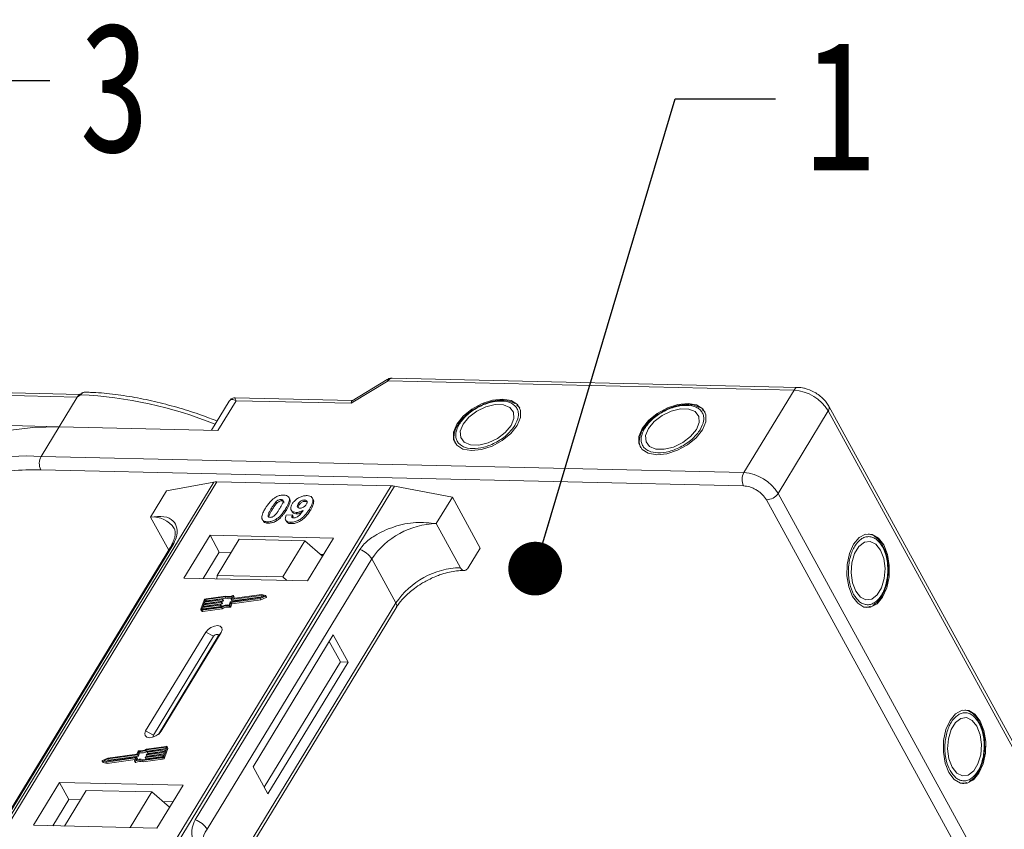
# Model space of a CAD drawing. Header units: millimetres. Extents: x 1678 to 3141, y 466 to 1499.
# Tile 80 of 81: x 2952 to 3044, y 1268 to 1343. Entities that reach past the tile are written whole.
import ezdxf

# ---------------------------------------------------------------- set-up
doc = ezdxf.new("R2010")
doc.units = ezdxf.units.MM
doc.styles.get("Standard").update_dxf_attribs({"font": '仿宋_GB2312.ttf', "width": 0.8})
doc.dimstyles.new('ISO-25.1', dxfattribs={"dimtxt": 6, "dimasz": 5, "dimexe": 3.5, "dimexo": 0.625, "dimgap": 1.5, "dimtad": 1, "dimtoh": 1, "dimtxsty": 'Standard', "dimcen": 2.5, "dimadec": 0, "dimazin": 0, "dimtfac": 1, "dimtmove": 0, "dimatfit": 3, "dimfxl": 0, "dimarcsym": 0})

msp = doc.modelspace()

# ---------------------------------------------------------------- linework, layer by layer
at = {"color": 7, "linetype": 'Continuous', "lineweight": 15}
for p, q in [((2982.889, 1307.585), (2986.351, 1309.684)), ((2986.24, 1309.806), (2982.977, 1307.828)), ((2986.351, 1309.684), (3024.091, 1308.818)), ((3024.456, 1309.067), (2986.716, 1309.933)), ((2957.674, 1308.421), (2923.137, 1309.214)), ((2923.235, 1308.954), (2957.418, 1308.169)), ((3024.091, 1308.818), (3019.422, 1301.145)), ((2957.418, 1308.169), (2955.737, 1305.407)), ((2957.717, 1308.38), (2957.418, 1308.169)), ((2982.997, 1307.84), (2972.091, 1308.091)), ((2971.562, 1307.793), (2969.913, 1305.082)), ((2970.508, 1305.068), (2972.188, 1307.831)), ((2972.188, 1307.831), (2982.889, 1307.585)), ((2998.498, 1307.244), (2998.302, 1307.419)), ((2998.528, 1307.224), (2998.596, 1307.133)), ((3015.738, 1306.848), (3015.542, 1307.023)), ((3048.372, 1268.863), (3027.334, 1307.316)), ((3015.768, 1306.829), (3015.836, 1306.738)), ((3022.612, 1299.205), (3027.28, 1306.877)), ((3027.28, 1306.877), (3048.318, 1268.424)), ((2955.737, 1305.407), (2941.793, 1305.727)), ((2954.056, 1302.645), (2955.737, 1305.407)), ((2955.737, 1305.407), (2970.508, 1305.068)), ((2993.002, 1305.829), (2992.895, 1305.678)), ((3010.242, 1305.434), (3010.134, 1305.282)), ((3019.422, 1301.145), (2954.056, 1302.645)), ((3019.394, 1299.901), (2954.028, 1301.401)), ((2970.111, 1300.257), (2948.321, 1264.448)), ((2948.59, 1264.442), (2970.396, 1300.279)), ((2986.613, 1299.906), (2964.807, 1264.07)), ((2965.14, 1264.062), (2986.929, 1299.872)), ((2965.733, 1299.452), (2970.111, 1300.257)), ((2970.396, 1300.279), (2986.613, 1299.906)), ((2986.929, 1299.872), (2992.311, 1298.842)), ((2965.733, 1299.452), (2964.239, 1296.997)), ((2977.17, 1298.709), (2977.101, 1298.835)), ((2979.358, 1298.644), (2979.289, 1298.77)), ((2990.817, 1296.387), (2992.311, 1298.842)), ((2992.311, 1298.842), (2994.897, 1294.114)), ((3043.649, 1260.752), (3022.612, 1299.205)), ((2975.479, 1297.814), (2975.548, 1297.688)), ((2975.901, 1298.405), (2975.969, 1298.279)), ((2976.372, 1298.638), (2976.441, 1298.512)), ((2976.871, 1297.652), (2976.802, 1297.779)), ((2977.972, 1298.229), (2978.041, 1298.103)), ((2978.627, 1298.462), (2978.558, 1298.588)), ((2978.627, 1298.462), (2978.754, 1298.436)), ((3042.558, 1260.154), (3021.52, 1298.607)), ((2964.239, 1296.997), (2965.922, 1293.922)), ((2976.843, 1297.171), (2977.427, 1297.21)), ((2977.318, 1297.649), (2977.387, 1297.523)), ((2977.427, 1297.21), (2977.496, 1297.084)), ((2977.783, 1297.425), (2977.852, 1297.299)), ((2979.094, 1297.623), (2979.025, 1297.749)), ((2974.683, 1296.698), (2974.752, 1296.572)), ((2975.108, 1296.561), (2975.177, 1296.435)), ((2975.915, 1296.795), (2975.984, 1296.669)), ((2976.807, 1296.705), (2976.876, 1296.579)), ((2977.241, 1296.512), (2977.31, 1296.386)), ((2993.059, 1292.289), (2990.817, 1296.387)), ((2969.77, 1295.314), (2967.343, 1291.324)), ((2981.263, 1295.05), (2969.77, 1295.314)), ((2969.77, 1295.314), (2970.633, 1293.738)), ((2978.836, 1291.061), (2981.263, 1295.05)), ((2966.086, 1294.192), (2950.773, 1269.026)), ((2950.987, 1269.212), (2966.3, 1294.378)), ((2970.439, 1291.564), (2972.493, 1294.94)), ((2978.598, 1294.8), (2972.493, 1294.94)), ((2978.598, 1294.8), (2976.544, 1291.424)), ((2980.243, 1293.373), (2978.598, 1294.8)), ((2993.777, 1292.273), (2994.897, 1294.114)), ((3032.463, 1294.082), (3032.385, 1294.251)), ((2983.704, 1293.979), (2968.391, 1268.813)), ((2970.633, 1293.738), (2969.139, 1291.283)), ((2971.746, 1293.712), (2970.633, 1293.738)), ((2980.33, 1293.515), (2980.072, 1293.521)), ((2969.499, 1267.936), (2984.812, 1293.102)), ((2987.054, 1289.004), (2984.812, 1293.102)), ((2970.415, 1291.254), (2970.439, 1291.564)), ((2970.439, 1291.564), (2976.544, 1291.424)), ((2976.544, 1291.424), (2976.913, 1291.105)), ((2967.343, 1291.324), (2978.836, 1291.061)), ((2971.163, 1289.575), (2969.375, 1289.321)), ((2971.217, 1289.65), (2969.401, 1289.392)), ((2971.232, 1289.449), (2971.163, 1289.575)), ((2971.736, 1289.337), (2971.835, 1289.611)), ((2974.512, 1289.714), (2971.753, 1289.322)), ((2971.822, 1289.196), (2974.581, 1289.588)), ((2971.853, 1289.421), (2971.945, 1289.677)), ((2974.556, 1289.788), (2971.87, 1289.406)), ((2972.014, 1289.57), (2971.945, 1289.696)), ((2971.945, 1289.677), (2972.014, 1289.551)), ((2971.967, 1289.42), (2972.014, 1289.551)), ((2974.429, 1289.433), (2974.921, 1289.64)), ((2974.436, 1289.501), (2974.797, 1289.654)), ((2974.797, 1289.654), (2974.512, 1289.714)), ((2974.581, 1289.588), (2974.512, 1289.714)), ((2974.944, 1289.706), (2974.556, 1289.788)), ((2974.581, 1289.588), (2974.621, 1289.58)), ((2974.921, 1289.64), (2974.99, 1289.514)), ((2975.029, 1289.569), (2974.96, 1289.695)), ((2969.225, 1289.266), (2968.919, 1288.415)), ((2969.044, 1288.399), (2970.832, 1288.653)), ((2970.722, 1288.806), (2969.062, 1288.57)), ((2969.087, 1288.641), (2970.748, 1288.877)), ((2969.151, 1288.818), (2969.087, 1288.641)), ((2969.131, 1288.444), (2970.791, 1288.68)), ((2970.811, 1289.054), (2969.151, 1288.818)), ((2969.22, 1288.692), (2969.151, 1288.818)), ((2969.176, 1288.889), (2970.837, 1289.125)), ((2969.24, 1289.067), (2969.176, 1288.889)), ((2969.208, 1288.658), (2969.22, 1288.692)), ((2969.22, 1288.692), (2970.88, 1288.928)), ((2970.9, 1289.302), (2969.24, 1289.067)), ((2969.309, 1288.941), (2969.24, 1289.067)), ((2969.266, 1289.138), (2970.926, 1289.373)), ((2969.317, 1289.279), (2969.266, 1289.138)), ((2969.297, 1288.906), (2969.309, 1288.941)), ((2969.309, 1288.941), (2970.969, 1289.176)), ((2969.385, 1289.154), (2969.317, 1289.279)), ((2969.375, 1289.321), (2969.444, 1289.195)), ((2969.444, 1289.195), (2971.232, 1289.449)), ((2970.791, 1288.68), (2970.722, 1288.806)), ((2970.764, 1288.862), (2970.751, 1288.827)), ((2970.82, 1288.701), (2970.751, 1288.827)), ((2970.833, 1288.745), (2970.764, 1288.871)), ((2970.764, 1288.862), (2970.833, 1288.736)), ((2970.88, 1288.928), (2970.811, 1289.054)), ((2970.82, 1288.701), (2970.833, 1288.736)), ((2970.853, 1289.111), (2970.84, 1289.075)), ((2970.909, 1288.949), (2970.84, 1289.075)), ((2970.922, 1288.994), (2970.853, 1289.12)), ((2970.922, 1288.984), (2970.853, 1289.111)), ((2970.969, 1289.176), (2970.9, 1289.302)), ((2970.909, 1288.949), (2970.922, 1288.984)), ((2970.942, 1289.359), (2970.93, 1289.323)), ((2970.999, 1289.197), (2970.93, 1289.323)), ((2971.011, 1289.242), (2970.942, 1289.368)), ((2971.011, 1289.233), (2970.942, 1289.359)), ((2970.999, 1289.197), (2971.011, 1289.233)), ((2971.544, 1288.733), (2971.613, 1288.607)), ((2971.548, 1288.814), (2971.647, 1289.089)), ((2971.621, 1288.774), (2971.719, 1289.048)), ((2971.69, 1288.648), (2971.621, 1288.774)), ((2971.676, 1289.11), (2974.436, 1289.501)), ((2971.69, 1288.648), (2971.788, 1288.922)), ((2971.719, 1289.048), (2974.429, 1289.433)), ((2971.788, 1288.922), (2971.719, 1289.048)), ((2971.736, 1289.328), (2971.805, 1289.202)), ((2971.822, 1289.196), (2971.753, 1289.322)), ((2987.054, 1289.004), (2971.784, 1263.909)), ((2971.788, 1288.922), (2974.498, 1289.307)), ((2971.861, 1289.406), (2971.853, 1289.421)), ((2974.498, 1289.307), (2974.429, 1289.433)), ((2974.498, 1289.307), (2974.99, 1289.514)), ((3030.908, 1288.599), (3030.795, 1288.586)), ((3030.94, 1288.616), (3031.19, 1288.698)), ((2968.921, 1288.36), (2968.99, 1288.234)), ((2969.062, 1288.57), (2969.011, 1288.428)), ((2969.011, 1288.428), (2969.026, 1288.4)), ((2969.018, 1288.328), (2970.835, 1288.586)), ((2969.087, 1288.202), (2969.018, 1288.328)), ((2969.131, 1288.444), (2969.062, 1288.57)), ((2969.087, 1288.202), (2970.904, 1288.46)), ((2969.118, 1288.41), (2969.131, 1288.444)), ((2970.904, 1288.46), (2970.835, 1288.586)), ((2972.082, 1263.903), (2987.087, 1288.563)), ((2969.383, 1286.299), (2963.781, 1277.092)), ((2970.104, 1285.908), (2964.501, 1276.702)), ((2964.961, 1276.775), (2970.513, 1285.899)), ((2965.217, 1277.059), (2970.82, 1286.266)), ((2969.383, 1286.299), (2970.104, 1285.908)), ((2970.82, 1286.266), (2970.513, 1285.899)), ((2981.235, 1286.026), (2973.766, 1273.75)), ((2982.615, 1283.505), (2981.235, 1286.026)), ((2981.897, 1283.521), (2980.862, 1285.413)), ((2974.8, 1271.859), (2981.897, 1283.521)), ((2975.145, 1271.229), (2982.615, 1283.505)), ((2982.615, 1283.505), (2981.897, 1283.521)), ((3041.43, 1277.692), (3041.352, 1277.861)), ((2964.501, 1276.702), (2963.781, 1277.092)), ((2965.217, 1277.059), (2965.029, 1276.833)), ((2963.016, 1274.877), (2960.256, 1274.485)), ((2962.973, 1274.938), (2960.263, 1274.553)), ((2963.071, 1275.212), (2962.973, 1274.938)), ((2963.085, 1274.751), (2963.016, 1274.877)), ((2963.144, 1275.172), (2963.045, 1274.898)), ((2963.114, 1274.772), (2963.045, 1274.898)), ((2963.114, 1274.772), (2963.213, 1275.046)), ((2963.213, 1275.046), (2963.144, 1275.172)), ((2963.792, 1274.684), (2965.452, 1274.92)), ((2963.839, 1274.876), (2963.852, 1274.911)), ((2963.839, 1274.867), (2963.908, 1274.741)), ((2965.516, 1275.097), (2963.855, 1274.862)), ((2965.674, 1275.658), (2963.857, 1275.4)), ((2965.648, 1275.587), (2963.86, 1275.333)), ((2963.929, 1275.207), (2963.86, 1275.333)), ((2963.881, 1274.932), (2965.541, 1275.168)), ((2963.924, 1274.735), (2965.464, 1274.954)), ((2963.928, 1275.124), (2963.941, 1275.16)), ((2963.928, 1275.115), (2963.997, 1274.989)), ((2963.929, 1275.207), (2965.643, 1275.451)), ((2965.605, 1275.346), (2963.945, 1275.11)), ((2964.014, 1274.984), (2963.945, 1275.11)), ((2963.97, 1275.181), (2965.63, 1275.416)), ((2964.014, 1274.984), (2965.553, 1275.202)), ((2965.452, 1274.92), (2965.516, 1275.097)), ((2965.467, 1274.72), (2965.773, 1275.571)), ((2965.536, 1274.594), (2965.842, 1275.445)), ((2965.541, 1275.168), (2965.605, 1275.346)), ((2965.63, 1275.416), (2965.681, 1275.558)), ((2965.674, 1275.539), (2965.648, 1275.587)), ((2965.84, 1275.5), (2965.771, 1275.626)), ((2965.773, 1275.571), (2965.842, 1275.445)), ((2959.732, 1274.291), (2959.801, 1274.165)), ((2959.748, 1274.281), (2960.136, 1274.199)), ((2959.817, 1274.155), (2959.748, 1274.281)), ((2960.263, 1274.553), (2959.772, 1274.346)), ((2959.817, 1274.155), (2960.205, 1274.073)), ((2960.256, 1274.485), (2959.895, 1274.333)), ((2959.895, 1274.333), (2960.18, 1274.272)), ((2960.136, 1274.199), (2962.822, 1274.58)), ((2960.205, 1274.073), (2960.136, 1274.199)), ((2960.14, 1274.281), (2960.325, 1274.359)), ((2960.18, 1274.272), (2962.939, 1274.664)), ((2960.205, 1274.073), (2962.794, 1274.44)), ((2960.325, 1274.359), (2960.256, 1274.485)), ((2960.325, 1274.359), (2963.085, 1274.751)), ((2962.839, 1274.566), (2962.747, 1274.309)), ((2962.747, 1274.291), (2962.816, 1274.165)), ((2962.87, 1274.16), (2962.801, 1274.286)), ((2962.835, 1274.556), (2962.822, 1274.58)), ((2962.956, 1274.65), (2962.857, 1274.376)), ((2963.025, 1274.533), (2962.956, 1274.659)), ((2963.025, 1274.524), (2962.956, 1274.65)), ((2962.987, 1274.419), (2963.025, 1274.524)), ((2963.475, 1274.336), (2965.291, 1274.594)), ((2963.544, 1274.21), (2963.475, 1274.336)), ((2963.529, 1274.411), (2965.317, 1274.665)), ((2963.544, 1274.21), (2965.36, 1274.468)), ((2963.75, 1274.628), (2963.762, 1274.663)), ((2963.75, 1274.619), (2963.819, 1274.493)), ((2965.426, 1274.849), (2963.766, 1274.613)), ((2963.835, 1274.487), (2963.766, 1274.613)), ((2963.835, 1274.487), (2965.375, 1274.706)), ((2963.924, 1274.735), (2963.855, 1274.862)), ((2965.291, 1274.594), (2965.36, 1274.468)), ((2965.376, 1274.707), (2965.426, 1274.849)), ((2965.536, 1274.594), (2965.467, 1274.72)), ((2973.766, 1273.75), (2975.145, 1271.229)), ((2955.765, 1272.297), (2953.337, 1268.307)), ((2967.258, 1272.033), (2955.765, 1272.297)), ((2955.765, 1272.297), (2956.627, 1270.721)), ((3039.875, 1272.21), (3039.762, 1272.196)), ((3039.907, 1272.226), (3040.157, 1272.308)), ((2956.246, 1268.24), (2958.263, 1271.555)), ((2964.369, 1271.414), (2958.263, 1271.555)), ((2964.369, 1271.414), (2962.352, 1268.1)), ((2966.013, 1269.987), (2964.369, 1271.414)), ((2964.83, 1268.043), (2967.258, 1272.033)), ((2956.627, 1270.721), (2955.133, 1268.266)), ((2957.74, 1270.695), (2956.627, 1270.721)), ((2966.324, 1270.498), (2965.4, 1270.519)), ((2953.337, 1268.307), (2964.83, 1268.043))]:
    msp.add_line(p, q, dxfattribs=at)
at = {"color": 7, "linetype": 'Continuous', "lineweight": 15, "flags": 128}
for points in [[(2957.717, 1308.38), (2957.7, 1308.39), (2957.685, 1308.398), (2957.672, 1308.403), (2957.661, 1308.405), (2957.651, 1308.404), (2957.644, 1308.4), (2957.639, 1308.394), (2957.636, 1308.385)], [(2996.995, 1307.977), (2996.058, 1307.88), (2995.07, 1307.558), (2994.128, 1307.042), (2993.324, 1306.384), (2992.737, 1305.647), (2992.424, 1304.905), (2992.416, 1304.228), (2992.713, 1303.684), (2993.287, 1303.326), (2994.082, 1303.189), (2995.019, 1303.287), (2996.007, 1303.609), (2996.949, 1304.124), (2997.752, 1304.782), (2998.34, 1305.519), (2998.653, 1306.262), (2998.661, 1306.938), (2998.363, 1307.482), (2997.789, 1307.84), (2996.995, 1307.977)], [(2993.312, 1305.634), (2993.05, 1304.98), (2993.088, 1304.399), (2993.422, 1303.961), (2994.011, 1303.718), (2994.785, 1303.7), (2995.649, 1303.91), (2996.5, 1304.321), (2997.235, 1304.884), (2997.765, 1305.532), (2998.027, 1306.186), (2997.988, 1306.767), (2997.654, 1307.206), (2997.065, 1307.448), (2996.292, 1307.466), (2995.428, 1307.257), (2994.577, 1306.845), (2993.842, 1306.282), (2993.312, 1305.634)], [(3014.234, 1307.581), (3013.297, 1307.484), (3012.31, 1307.162), (3011.368, 1306.647), (3010.564, 1305.989), (3009.976, 1305.252), (3009.663, 1304.509), (3009.655, 1303.833), (3009.953, 1303.289), (3010.527, 1302.931), (3011.321, 1302.794), (3012.258, 1302.891), (3013.246, 1303.213), (3014.188, 1303.729), (3014.992, 1304.387), (3015.579, 1305.123), (3015.892, 1305.866), (3015.9, 1306.543), (3015.603, 1307.086), (3015.029, 1307.444), (3014.234, 1307.581)], [(3010.551, 1305.239), (3010.289, 1304.585), (3010.328, 1304.004), (3010.662, 1303.565), (3011.251, 1303.323), (3012.024, 1303.305), (3012.888, 1303.514), (3013.739, 1303.925), (3014.474, 1304.489), (3015.004, 1305.137), (3015.266, 1305.79), (3015.228, 1306.372), (3014.894, 1306.81), (3014.305, 1307.053), (3013.531, 1307.07), (3012.667, 1306.861), (3011.816, 1306.45), (3011.081, 1305.886), (3010.551, 1305.239)], [(2955.737, 1305.407), (2953.285, 1305.349), (2950.986, 1305.061), (2948.866, 1304.544), (2946.948, 1303.806), (2945.253, 1302.854), (2943.799, 1301.699), (2942.603, 1300.353), (2942.423, 1300.102)], [(3032.438, 1294.403), (3031.951, 1295.046), (3031.369, 1295.391), (3030.75, 1295.405), (3030.152, 1295.087), (3029.636, 1294.468), (3029.252, 1293.608), (3029.037, 1292.591), (3029.013, 1291.518), (3029.181, 1290.492), (3029.525, 1289.616), (3030.012, 1288.973), (3030.594, 1288.628), (3031.214, 1288.613), (3031.811, 1288.931), (3032.327, 1289.551), (3032.711, 1290.411), (3032.926, 1291.427), (3032.951, 1292.501), (3032.782, 1293.526), (3032.438, 1294.403)], [(3032.139, 1293.912), (3031.704, 1294.466), (3031.181, 1294.723), (3030.635, 1294.653), (3030.13, 1294.264), (3029.728, 1293.603), (3029.477, 1292.75), (3029.407, 1291.808), (3029.528, 1290.89), (3029.824, 1290.107), (3030.259, 1289.553), (3030.782, 1289.296), (3031.329, 1289.366), (3031.833, 1289.754), (3032.235, 1290.415), (3032.486, 1291.268), (3032.556, 1292.211), (3032.435, 1293.129), (3032.139, 1293.912)], [(2971.891, 1289.7), (2971.903, 1289.704), (2971.915, 1289.707), (2971.926, 1289.707), (2971.935, 1289.704), (2971.942, 1289.7), (2971.946, 1289.694), (2971.947, 1289.686), (2971.945, 1289.677)], [(2974.944, 1289.706), (2974.953, 1289.702), (2974.96, 1289.695), (2974.962, 1289.687), (2974.96, 1289.677), (2974.955, 1289.666), (2974.946, 1289.656), (2974.934, 1289.647), (2974.921, 1289.64)], [(2974.99, 1289.514), (2975.003, 1289.521), (2975.015, 1289.53), (2975.024, 1289.54), (2975.029, 1289.551), (2975.031, 1289.561), (2975.029, 1289.569)], [(2970.748, 1288.877), (2970.752, 1288.877), (2970.756, 1288.877), (2970.759, 1288.876), (2970.762, 1288.874), (2970.764, 1288.872), (2970.765, 1288.869), (2970.765, 1288.866), (2970.764, 1288.862)], [(2970.837, 1289.125), (2970.841, 1289.125), (2970.845, 1289.125), (2970.848, 1289.124), (2970.851, 1289.122), (2970.853, 1289.12), (2970.854, 1289.117), (2970.854, 1289.114), (2970.853, 1289.111)], [(2970.926, 1289.373), (2970.93, 1289.374), (2970.934, 1289.373), (2970.938, 1289.372), (2970.94, 1289.37), (2970.942, 1289.368), (2970.943, 1289.365), (2970.943, 1289.362), (2970.942, 1289.359)], [(2971.753, 1289.322), (2971.748, 1289.322), (2971.744, 1289.322), (2971.741, 1289.324), (2971.738, 1289.325), (2971.736, 1289.328), (2971.735, 1289.33), (2971.735, 1289.333), (2971.736, 1289.337)], [(2971.87, 1289.406), (2971.865, 1289.406), (2971.861, 1289.406), (2971.858, 1289.407), (2971.855, 1289.409), (2971.854, 1289.411), (2971.852, 1289.414), (2971.852, 1289.417), (2971.853, 1289.421)], [(2969.018, 1288.328), (2968.992, 1288.327), (2968.969, 1288.329), (2968.949, 1288.335), (2968.932, 1288.346), (2968.921, 1288.359), (2968.915, 1288.376), (2968.914, 1288.395), (2968.919, 1288.415)], [(2969.011, 1288.428), (2969.009, 1288.421), (2969.009, 1288.415), (2969.011, 1288.41), (2969.015, 1288.405), (2969.021, 1288.402), (2969.027, 1288.399), (2969.035, 1288.399), (2969.044, 1288.399)], [(2970.82, 1286.266), (2970.908, 1286.502), (2970.873, 1286.704), (2970.721, 1286.843), (2970.475, 1286.896), (2970.172, 1286.855), (2969.858, 1286.728), (2969.581, 1286.532), (2969.383, 1286.299)], [(2970.513, 1285.899), (2970.538, 1285.966), (2970.528, 1286.024), (2970.485, 1286.064), (2970.415, 1286.079), (2970.328, 1286.067), (2970.239, 1286.031), (2970.16, 1285.975), (2970.104, 1285.908)], [(3041.405, 1278.013), (3040.918, 1278.656), (3040.336, 1279.001), (3039.716, 1279.015), (3039.119, 1278.697), (3038.603, 1278.078), (3038.219, 1277.218), (3038.004, 1276.201), (3037.979, 1275.128), (3038.147, 1274.102), (3038.492, 1273.226), (3038.979, 1272.583), (3039.561, 1272.238), (3040.18, 1272.223), (3040.777, 1272.542), (3041.293, 1273.161), (3041.678, 1274.021), (3041.893, 1275.038), (3041.917, 1276.111), (3041.749, 1277.136), (3041.405, 1278.013)], [(3041.106, 1277.522), (3040.671, 1278.076), (3040.148, 1278.333), (3039.601, 1278.263), (3039.097, 1277.874), (3038.694, 1277.214), (3038.444, 1276.36), (3038.374, 1275.418), (3038.495, 1274.5), (3038.791, 1273.717), (3039.226, 1273.163), (3039.749, 1272.906), (3040.295, 1272.976), (3040.8, 1273.365), (3041.202, 1274.025), (3041.453, 1274.878), (3041.523, 1275.821), (3041.402, 1276.739), (3041.106, 1277.522)], [(2963.781, 1277.092), (2963.693, 1276.855), (2963.727, 1276.653), (2963.879, 1276.514), (2964.126, 1276.461), (2964.429, 1276.502), (2964.743, 1276.629), (2965.02, 1276.825), (2965.217, 1277.059)], [(2964.501, 1276.702), (2964.476, 1276.634), (2964.486, 1276.576), (2964.529, 1276.537), (2964.534, 1276.535)], [(2963.855, 1274.862), (2963.851, 1274.861), (2963.847, 1274.862), (2963.844, 1274.863), (2963.841, 1274.864), (2963.839, 1274.867), (2963.838, 1274.869), (2963.838, 1274.873), (2963.839, 1274.876)], [(2963.945, 1275.11), (2963.94, 1275.109), (2963.936, 1275.11), (2963.933, 1275.111), (2963.93, 1275.113), (2963.928, 1275.115), (2963.927, 1275.118), (2963.927, 1275.121), (2963.928, 1275.124)], [(2965.681, 1275.558), (2965.683, 1275.565), (2965.683, 1275.571), (2965.681, 1275.577), (2965.677, 1275.581), (2965.671, 1275.585), (2965.665, 1275.587), (2965.657, 1275.588), (2965.648, 1275.587)], [(2965.674, 1275.658), (2965.7, 1275.66), (2965.723, 1275.658), (2965.744, 1275.651), (2965.76, 1275.641), (2965.771, 1275.627), (2965.777, 1275.611), (2965.778, 1275.592), (2965.773, 1275.571)], [(2959.748, 1274.281), (2959.739, 1274.285), (2959.732, 1274.291), (2959.73, 1274.3), (2959.732, 1274.31), (2959.738, 1274.32), (2959.747, 1274.33), (2959.758, 1274.339), (2959.772, 1274.346)], [(2962.801, 1274.286), (2962.789, 1274.282), (2962.777, 1274.28), (2962.766, 1274.28), (2962.757, 1274.282), (2962.75, 1274.287), (2962.746, 1274.293), (2962.745, 1274.3), (2962.747, 1274.309)], [(2962.816, 1274.165), (2962.819, 1274.16), (2962.826, 1274.156), (2962.835, 1274.154), (2962.846, 1274.154), (2962.858, 1274.156), (2962.87, 1274.16)], [(2962.822, 1274.58), (2962.827, 1274.58), (2962.831, 1274.58), (2962.834, 1274.579), (2962.837, 1274.577), (2962.839, 1274.575), (2962.84, 1274.572), (2962.84, 1274.569), (2962.839, 1274.566)], [(2962.939, 1274.664), (2962.944, 1274.664), (2962.948, 1274.664), (2962.951, 1274.663), (2962.954, 1274.661), (2962.956, 1274.659), (2962.957, 1274.656), (2962.957, 1274.653), (2962.956, 1274.65)], [(2963.766, 1274.613), (2963.762, 1274.613), (2963.758, 1274.613), (2963.755, 1274.614), (2963.752, 1274.616), (2963.75, 1274.618), (2963.749, 1274.621), (2963.749, 1274.624), (2963.75, 1274.628)]]:
    msp.add_lwpolyline(points, dxfattribs=at)
at = {"color": 7, "linetype": 'Continuous', "lineweight": 15}
for centre, radius, start, end in [((2986.12, 1309.585), 0.252, 23.18215, 61.51272), ((2986.75, 1309.492), 0.443, 94.37574, 154.30043), ((3024.476, 1308.646), 0.422, 92.68301, 155.94061), ((3023.813, 1304.77), 4.057, 31.28833, 86.07738), ((2955.983, 1270.507), 37.913, 67.89779, 87.37907), ((3026.951, 1307.14), 0.421, 321.38407, 25.00429), ((2952.786, 1285.068), 17.623, 85.8654, 121.58418), ((2955.242, 1301.996), 1.352, 151.28833, 206.07738), ((3020.608, 1300.496), 1.352, 151.28833, 206.07738), ((3019.145, 1297.098), 4.057, 31.28833, 86.07738), ((2970.356, 1298.875), 1.404, 88.36437, 100.07486), ((2986.561, 1297.984), 1.923, 78.95956, 88.45106), ((3021.49, 1299.96), 1.353, 271.29253, 326.07318), ((2964.48, 1294.689), 2.32, 32.72807, 95.94494), ((2990.985, 1288.949), 7.439, 91.29253, 146.07318), ((2966.498, 1293.934), 0.486, 114.04723, 148.03545), ((2983.062, 1292.029), 2.052, 31.49474, 71.76502), ((2993.226, 1284.852), 7.439, 91.29253, 146.07318), ((2971.454, 1290.434), 0.907, 251.29271, 294.8085), ((2971.499, 1290.419), 0.819, 249.85489, 298.61454), ((2971.995, 1289.56), 0.0214, 336.12463, 26.81041), ((2969.43, 1289.166), 0.229, 97.42066, 153.85265), ((2969.385, 1289.246), 0.0762, 97.42066, 153.85265), ((2969.454, 1289.119), 0.0769, 97.57631, 152.44031), ((2970.717, 1288.844), 0.0381, 277.42066, 333.85265), ((2970.786, 1288.718), 0.0381, 277.42066, 333.85265), ((2970.806, 1289.092), 0.0381, 277.42066, 333.85265), ((2971.435, 1287.647), 1.173, 84.44241, 120.93013), ((2970.823, 1288.741), 0.011, 336.9348, 26.00024), ((2971.377, 1287.749), 0.998, 80.39857, 122.94909), ((2970.875, 1288.966), 0.0381, 277.42066, 333.85265), ((2970.895, 1289.34), 0.0381, 277.42066, 333.85265), ((2971.446, 1287.623), 0.998, 80.39857, 122.94909), ((2970.912, 1288.989), 0.011, 336.9348, 26.00024), ((2970.964, 1289.214), 0.0381, 277.42066, 333.85265), ((2971.001, 1289.237), 0.011, 336.9348, 26.00024), ((2971.514, 1290.252), 0.85, 250.64873, 287.80174), ((2971.554, 1288.806), 0.0736, 261.76287, 334.64704), ((2971.623, 1288.679), 0.0736, 261.76287, 334.64704), ((2971.681, 1289.072), 0.0381, 97.42066, 153.85265), ((2971.817, 1289.21), 0.0149, 216.6597, 287.11154), ((2986.712, 1288.756), 0.422, 332.73921, 35.93869), ((2969.061, 1288.287), 0.0892, 216.6597, 287.11154), ((2963.011, 1274.915), 0.0381, 277.42066, 333.85265), ((2963.138, 1275.181), 0.0736, 81.76287, 154.64704), ((2963.257, 1276.34), 1.173, 264.44241, 300.93013), ((2963.315, 1276.237), 0.998, 260.39857, 302.94909), ((2963.326, 1276.214), 1.173, 264.44241, 300.93013), ((2963.886, 1274.895), 0.0381, 97.42066, 153.85265), ((2963.975, 1275.143), 0.0381, 97.42066, 153.85265), ((2964.009, 1274.998), 0.0149, 216.6597, 287.11154), ((2965.781, 1275.471), 0.0661, 336.9348, 26.00024), ((2959.82, 1274.176), 0.0212, 210.21858, 262.82259), ((2963.193, 1273.567), 0.819, 69.85489, 118.61454), ((2963.238, 1273.552), 0.907, 71.29271, 114.8085), ((2963.262, 1273.441), 0.819, 69.85489, 118.61454), ((2963.015, 1274.528), 0.011, 336.9348, 26.00024), ((2963.08, 1274.789), 0.0381, 277.42066, 333.85265), ((2963.797, 1274.646), 0.0381, 97.42066, 153.85265), ((2963.831, 1274.501), 0.0149, 216.6597, 287.11154), ((2963.92, 1274.75), 0.0149, 216.6597, 287.11154), ((2965.262, 1274.821), 0.229, 277.42066, 333.85265), ((2965.307, 1274.741), 0.0762, 277.42066, 333.85265), ((2965.331, 1274.695), 0.229, 277.42066, 333.85265), ((2967.749, 1266.864), 2.052, 31.49474, 71.76502), ((2971.445, 1266.473), 2.434, 143.05874, 202.97399)]:
    msp.add_arc(centre, radius, start, end, dxfattribs=at)
msp.add_ellipse((2983.234, 1306.955), major_axis=(-0.236, 0.883), ratio=0.289398, start_param=0.084261, end_param=0.701056, dxfattribs=at)
for points, knots in [([(2986.716, 1309.93), (2986.61, 1309.926), (2986.44, 1309.92), (2986.299, 1309.829), (2986.247, 1309.794)], [0, 0, 0, 0, 0.626203, 1, 1, 1, 1]), ([(3026.111, 1308.547), (3025.848, 1308.686), (3025.482, 1308.88), (3024.927, 1309.02), (3024.636, 1309.08), (3024.462, 1309.066), (3024.456, 1309.065)], [0, 0, 0, 0, 0.488444, 0.677599, 0.988653, 1, 1, 1, 1]), ([(2957.651, 1308.404), (2957.638, 1308.394), (2957.613, 1308.376), (2957.587, 1308.357), (2957.575, 1308.347)], [0, 0, 0, 0, 0.518796, 1, 1, 1, 1]), ([(2958.132, 1308.623), (2958.088, 1308.62), (2957.994, 1308.614), (2957.825, 1308.54), (2957.713, 1308.454), (2957.644, 1308.4)], [0, 0, 0, 0, 0.2496368, 0.538323, 1, 1, 1, 1]), ([(2958.173, 1308.623), (2958.168, 1308.625), (2958.129, 1308.636), (2958.048, 1308.613), (2957.934, 1308.564), (2957.825, 1308.482), (2957.751, 1308.412), (2957.717, 1308.38)], [0, 0, 0, 0, 0.0330436, 0.2854264, 0.5318753, 0.785768, 1, 1, 1, 1]), ([(2970.431, 1305.935), (2969.949, 1306.121), (2968.787, 1306.569), (2966.926, 1307.16), (2964.849, 1307.717), (2962.757, 1308.156), (2960.681, 1308.454), (2959.145, 1308.607), (2958.33, 1308.612), (2958.172, 1308.613)], [0, 0, 0, 0, 0.114988, 0.276983, 0.443362, 0.612888, 0.784719, 0.958276, 1, 1, 1, 1]), ([(2972.188, 1307.831), (2972.049, 1307.887), (2971.832, 1307.975), (2971.637, 1307.907), (2971.566, 1307.793), (2971.534, 1307.742)], [0, 0, 0, 0, 0.498413, 0.772928, 1, 1, 1, 1]), ([(2972.089, 1308.091), (2972.025, 1308.087), (2971.915, 1308.08), (2971.731, 1307.995), (2971.647, 1307.899), (2971.601, 1307.846)], [0, 0, 0, 0, 0.3893829, 0.6668621, 1, 1, 1, 1]), ([(2972.09, 1308.084), (2972.09, 1308.086), (2972.089, 1308.11), (2972.112, 1308.028), (2972.163, 1307.896), (2972.188, 1307.831)], [0, 0, 0, 0, 0.044563, 0.521846, 1, 1, 1, 1]), ([(2998.123, 1307.579), (2997.951, 1307.66), (2997.594, 1307.828), (2996.96, 1307.888), (2996.354, 1307.837), (2995.803, 1307.716), (2995.236, 1307.531), (2994.848, 1307.336), (2994.637, 1307.23)], [0, 0, 0, 0, 0.1912901, 0.3970639, 0.559818, 0.6867563, 0.8302953, 1, 1, 1, 1]), ([(3027.321, 1307.313), (3027.286, 1307.383), (3027.188, 1307.58), (3026.928, 1307.891), (3026.565, 1308.246), (3026.263, 1308.446), (3026.111, 1308.547)], [0, 0, 0, 0, 0.144277, 0.402847, 0.700432, 1, 1, 1, 1]), ([(2992.952, 1305.643), (2993.156, 1305.92), (2993.471, 1306.347), (2994.106, 1306.855), (2994.654, 1307.198), (2995.24, 1307.476), (2996.005, 1307.729), (2996.915, 1307.847), (2997.66, 1307.691), (2998.1, 1307.411), (2998.337, 1307.114), (2998.457, 1306.755), (2998.466, 1306.233), (2998.259, 1305.803), (2998.124, 1305.524)], [0, 0, 0, 0, 0.1197215, 0.184837, 0.25, 0.3151155, 0.3802785, 0.5, 0.6197215, 0.684837, 0.75, 0.8151155, 0.8802785, 1, 1, 1, 1]), ([(2994.637, 1307.23), (2994.356, 1307.059), (2993.962, 1306.819), (2993.477, 1306.393), (2993.189, 1306.105), (2993.045, 1305.892), (2993.002, 1305.829)], [0, 0, 0, 0, 0.431946, 0.604262, 0.884419, 1, 1, 1, 1]), ([(3010.192, 1305.247), (3010.396, 1305.524), (3010.71, 1305.952), (3011.346, 1306.46), (3011.893, 1306.803), (3012.48, 1307.081), (3013.245, 1307.333), (3014.155, 1307.451), (3014.899, 1307.296), (3015.34, 1307.015), (3015.576, 1306.719), (3015.697, 1306.36), (3015.705, 1305.837), (3015.498, 1305.407), (3015.364, 1305.128)], [0, 0, 0, 0, 0.1197215, 0.184837, 0.25, 0.3151155, 0.3802785, 0.5, 0.6197215, 0.684837, 0.75, 0.8151155, 0.8802785, 1, 1, 1, 1]), ([(3015.362, 1307.183), (3015.19, 1307.264), (3014.833, 1307.433), (3014.199, 1307.492), (3013.593, 1307.442), (3013.043, 1307.321), (3012.476, 1307.136), (3012.087, 1306.94), (3011.877, 1306.835)], [0, 0, 0, 0, 0.1912901, 0.3970639, 0.559818, 0.6867563, 0.8302953, 1, 1, 1, 1]), ([(3011.877, 1306.835), (3011.595, 1306.663), (3011.201, 1306.424), (3010.717, 1305.998), (3010.429, 1305.709), (3010.284, 1305.496), (3010.242, 1305.434)], [0, 0, 0, 0, 0.431946, 0.604262, 0.884419, 1, 1, 1, 1]), ([(2992.895, 1305.678), (2992.867, 1305.639), (2992.724, 1305.443), (2992.564, 1305.07), (2992.449, 1304.572), (2992.452, 1304.152), (2992.563, 1303.941), (2992.6, 1303.872)], [0, 0, 0, 0, 0.062547, 0.320218, 0.586185, 0.865747, 1, 1, 1, 1]), ([(2998.124, 1305.524), (2997.92, 1305.247), (2997.606, 1304.819), (2996.97, 1304.311), (2996.423, 1303.968), (2995.836, 1303.69), (2995.072, 1303.437), (2994.161, 1303.32), (2993.417, 1303.475), (2992.976, 1303.756), (2992.74, 1304.052), (2992.619, 1304.411), (2992.611, 1304.934), (2992.818, 1305.364), (2992.952, 1305.643)], [0, 0, 0, 0, 0.1197215, 0.184837, 0.25, 0.3151155, 0.3802785, 0.5, 0.6197215, 0.684837, 0.75, 0.8151155, 0.8802785, 1, 1, 1, 1]), ([(3010.134, 1305.282), (3010.106, 1305.244), (3009.964, 1305.048), (3009.803, 1304.674), (3009.689, 1304.176), (3009.691, 1303.756), (3009.803, 1303.545), (3009.839, 1303.477)], [0, 0, 0, 0, 0.062547, 0.320218, 0.586185, 0.865747, 1, 1, 1, 1]), ([(3015.364, 1305.128), (3015.16, 1304.851), (3014.845, 1304.424), (3014.21, 1303.916), (3013.662, 1303.572), (3013.076, 1303.294), (3012.311, 1303.042), (3011.401, 1302.924), (3010.656, 1303.08), (3010.216, 1303.36), (3009.979, 1303.657), (3009.859, 1304.016), (3009.85, 1304.538), (3010.057, 1304.968), (3010.192, 1305.247)], [0, 0, 0, 0, 0.1197215, 0.184837, 0.25, 0.3151155, 0.3802785, 0.5, 0.6197215, 0.684837, 0.75, 0.8151155, 0.8802785, 1, 1, 1, 1]), ([(2954.028, 1301.401), (2953.095, 1301.393), (2951.201, 1301.378), (2948.578, 1300.955), (2946.354, 1300.261), (2944.743, 1299.522), (2944.005, 1298.993), (2943.744, 1298.806)], [0, 0, 0, 0, 0.228681, 0.464455, 0.706869, 0.896356, 1, 1, 1, 1]), ([(3021.52, 1298.607), (3021.414, 1298.766), (3021.25, 1299.012), (3020.911, 1299.31), (3020.615, 1299.515), (3020.298, 1299.683), (3019.877, 1299.848), (3019.584, 1299.88), (3019.394, 1299.901)], [0, 0, 0, 0, 0.2394429, 0.3696359, 0.4999999, 0.6301929, 0.7605571, 1, 1, 1, 1]), ([(2974.926, 1297.827), (2974.978, 1297.909), (2975.094, 1298.095), (2975.344, 1298.418), (2975.603, 1298.675), (2975.794, 1298.799), (2975.815, 1298.813)], [0, 0, 0, 0, 0.236731, 0.537555, 0.949668, 1, 1, 1, 1]), ([(2975.815, 1298.813), (2975.865, 1298.843), (2975.968, 1298.904), (2976.132, 1298.972), (2976.299, 1299.02), (2976.435, 1299.041), (2976.542, 1299.048), (2976.595, 1299.047), (2976.621, 1299.047)], [0, 0, 0, 0, 0.193776, 0.3936, 0.587864, 0.788908, 0.894169, 1, 1, 1, 1]), ([(2976.621, 1299.047), (2976.715, 1299.039), (2976.902, 1299.022), (2977.081, 1298.894), (2977.167, 1298.71), (2977.123, 1298.337), (2976.938, 1298.016), (2976.802, 1297.779)], [0, 0, 0, 0, 0.147566, 0.296688, 0.431278, 0.580404, 1, 1, 1, 1]), ([(2976.871, 1297.652), (2976.919, 1297.734), (2977.069, 1297.99), (2977.214, 1298.328), (2977.237, 1298.605), (2977.175, 1298.681), (2977.158, 1298.701)], [0, 0, 0, 0, 0.220552, 0.687786, 0.91457, 1, 1, 1, 1]), ([(2977.405, 1298.218), (2977.461, 1298.3), (2977.573, 1298.466), (2977.835, 1298.696), (2978.146, 1298.873), (2978.485, 1298.986), (2978.69, 1298.994), (2978.796, 1298.997)], [0, 0, 0, 0, 0.197927, 0.397728, 0.597413, 0.790584, 1, 1, 1, 1]), ([(2978.796, 1298.997), (2978.889, 1298.989), (2979.076, 1298.971), (2979.259, 1298.841), (2979.355, 1298.649), (2979.327, 1298.317), (2979.176, 1298.003), (2979.046, 1297.785), (2979.025, 1297.749)], [0, 0, 0, 0, 0.148288, 0.2977445, 0.4437132, 0.6077915, 0.9347078, 1, 1, 1, 1]), ([(2974.604, 1296.828), (2974.596, 1296.862), (2974.58, 1296.931), (2974.591, 1297.078), (2974.641, 1297.268), (2974.732, 1297.476), (2974.829, 1297.663), (2974.894, 1297.772), (2974.926, 1297.827)], [0, 0, 0, 0, 0.1184406, 0.2393457, 0.4595932, 0.6849248, 0.8422399, 1, 1, 1, 1]), ([(2975.357, 1296.97), (2975.311, 1296.976), (2975.237, 1296.986), (2975.178, 1297.042), (2975.16, 1297.138), (2975.196, 1297.308), (2975.321, 1297.547), (2975.426, 1297.725), (2975.479, 1297.814)], [0, 0, 0, 0, 0.12537, 0.20229, 0.279179, 0.464758, 0.730582, 1, 1, 1, 1]), ([(2975.479, 1297.814), (2975.504, 1297.855), (2975.554, 1297.937), (2975.626, 1298.047), (2975.693, 1298.146), (2975.756, 1298.233), (2975.823, 1298.32), (2975.875, 1298.376), (2975.901, 1298.405)], [0, 0, 0, 0, 0.205942, 0.411959, 0.558149, 0.704502, 0.851801, 1, 1, 1, 1]), ([(2975.548, 1297.688), (2975.573, 1297.729), (2975.623, 1297.811), (2975.695, 1297.921), (2975.762, 1298.02), (2975.825, 1298.107), (2975.892, 1298.194), (2975.944, 1298.25), (2975.969, 1298.279)], [0, 0, 0, 0, 0.2059417, 0.4119594, 0.558149, 0.7045024, 0.8518015, 1, 1, 1, 1]), ([(2976.252, 1297.796), (2976.227, 1297.755), (2976.176, 1297.673), (2976.105, 1297.562), (2976.037, 1297.463), (2975.974, 1297.376), (2975.907, 1297.289), (2975.855, 1297.232), (2975.829, 1297.203)], [0, 0, 0, 0, 0.20527, 0.410616, 0.55715, 0.703844, 0.851471, 1, 1, 1, 1]), ([(2975.901, 1298.405), (2975.943, 1298.447), (2976.012, 1298.515), (2976.137, 1298.59), (2976.251, 1298.629), (2976.328, 1298.638), (2976.368, 1298.638), (2976.372, 1298.638)], [0, 0, 0, 0, 0.334804, 0.542561, 0.750382, 0.970721, 1, 1, 1, 1]), ([(2976.802, 1297.779), (2976.75, 1297.697), (2976.633, 1297.511), (2976.389, 1297.193), (2976.132, 1296.938), (2975.943, 1296.813), (2975.915, 1296.795)], [0, 0, 0, 0, 0.237281, 0.538591, 0.932677, 1, 1, 1, 1]), ([(2975.969, 1298.279), (2976.012, 1298.321), (2976.081, 1298.389), (2976.206, 1298.464), (2976.32, 1298.503), (2976.397, 1298.511), (2976.437, 1298.512), (2976.441, 1298.512)], [0, 0, 0, 0, 0.334804, 0.542561, 0.750382, 0.970721, 1, 1, 1, 1]), ([(2976.372, 1298.638), (2976.411, 1298.634), (2976.481, 1298.626), (2976.547, 1298.577), (2976.573, 1298.484), (2976.539, 1298.314), (2976.417, 1298.073), (2976.307, 1297.889), (2976.252, 1297.796)], [0, 0, 0, 0, 0.1046136, 0.1888141, 0.2735119, 0.444127, 0.7194809, 1, 1, 1, 1]), ([(2976.441, 1298.512), (2976.48, 1298.508), (2976.55, 1298.5), (2976.615, 1298.451), (2976.638, 1298.383), (2976.626, 1298.33), (2976.62, 1298.303)], [0, 0, 0, 0, 0.293658, 0.530016, 0.767769, 1, 1, 1, 1]), ([(2977.783, 1297.425), (2977.691, 1297.435), (2977.504, 1297.454), (2977.333, 1297.593), (2977.255, 1297.785), (2977.288, 1298.005), (2977.37, 1298.153), (2977.405, 1298.218)], [0, 0, 0, 0, 0.2101886, 0.4217733, 0.6236035, 0.8370344, 1, 1, 1, 1]), ([(2978.126, 1297.832), (2978.079, 1297.837), (2977.993, 1297.845), (2977.911, 1297.906), (2977.88, 1297.988), (2977.901, 1298.1), (2977.945, 1298.181), (2977.972, 1298.229)], [0, 0, 0, 0, 0.213937, 0.398075, 0.583091, 0.751666, 1, 1, 1, 1]), ([(2977.959, 1297.881), (2977.962, 1297.907), (2977.969, 1297.978), (2978.013, 1298.054), (2978.041, 1298.103)], [0, 0, 0, 0, 0.366323, 1, 1, 1, 1]), ([(2977.972, 1298.229), (2978.007, 1298.282), (2978.064, 1298.367), (2978.184, 1298.476), (2978.303, 1298.54), (2978.433, 1298.583), (2978.513, 1298.586), (2978.558, 1298.588)], [0, 0, 0, 0, 0.2913202, 0.4655393, 0.6416315, 0.798664, 1, 1, 1, 1]), ([(2978.041, 1298.103), (2978.076, 1298.156), (2978.133, 1298.241), (2978.253, 1298.349), (2978.372, 1298.414), (2978.502, 1298.456), (2978.582, 1298.46), (2978.627, 1298.462)], [0, 0, 0, 0, 0.29132, 0.465539, 0.641632, 0.798664, 1, 1, 1, 1]), ([(2978.725, 1298.176), (2978.692, 1298.128), (2978.636, 1298.046), (2978.511, 1297.944), (2978.384, 1297.879), (2978.249, 1297.836), (2978.167, 1297.833), (2978.126, 1297.832)], [0, 0, 0, 0, 0.267394, 0.447214, 0.627122, 0.813065, 1, 1, 1, 1]), ([(2978.558, 1298.588), (2978.604, 1298.583), (2978.697, 1298.571), (2978.778, 1298.497), (2978.811, 1298.398), (2978.785, 1298.285), (2978.743, 1298.211), (2978.725, 1298.176)], [0, 0, 0, 0, 0.207955, 0.420406, 0.62732, 0.827707, 1, 1, 1, 1]), ([(2979.094, 1297.623), (2979.142, 1297.705), (2979.287, 1297.952), (2979.415, 1298.286), (2979.423, 1298.55), (2979.36, 1298.622), (2979.347, 1298.637)], [0, 0, 0, 0, 0.227122, 0.68486, 0.934898, 1, 1, 1, 1]), ([(2966.3, 1294.378), (2966.418, 1294.613), (2966.719, 1295.212), (2966.732, 1296.007), (2966.377, 1296.712), (2965.562, 1297.127), (2964.679, 1297.04), (2964.239, 1296.997)], [0, 0, 0, 0, 0.1257134, 0.3212757, 0.5244662, 0.763484, 1, 1, 1, 1]), ([(2975.25, 1297.056), (2975.254, 1297.089), (2975.269, 1297.205), (2975.393, 1297.422), (2975.496, 1297.599), (2975.548, 1297.688)], [0, 0, 0, 0, 0.166989, 0.580698, 1, 1, 1, 1]), ([(2975.829, 1297.203), (2975.786, 1297.161), (2975.718, 1297.094), (2975.593, 1297.018), (2975.481, 1296.98), (2975.403, 1296.97), (2975.363, 1296.97), (2975.357, 1296.97)], [0, 0, 0, 0, 0.333678, 0.540413, 0.747264, 0.961209, 1, 1, 1, 1]), ([(2975.984, 1296.669), (2976.032, 1296.702), (2976.13, 1296.768), (2976.293, 1296.906), (2976.466, 1297.085), (2976.626, 1297.286), (2976.76, 1297.476), (2976.834, 1297.594), (2976.871, 1297.652)], [0, 0, 0, 0, 0.118595, 0.239509, 0.447458, 0.659935, 0.829685, 1, 1, 1, 1]), ([(2977.241, 1296.512), (2977.148, 1296.521), (2976.979, 1296.537), (2976.822, 1296.654), (2976.752, 1296.83), (2976.781, 1297.014), (2976.83, 1297.137), (2976.843, 1297.171)], [0, 0, 0, 0, 0.242788, 0.438865, 0.634801, 0.900936, 1, 1, 1, 1]), ([(2979.025, 1297.749), (2978.973, 1297.667), (2978.817, 1297.421), (2978.544, 1297.081), (2978.154, 1296.774), (2977.792, 1296.594), (2977.475, 1296.515), (2977.303, 1296.513), (2977.241, 1296.512)], [0, 0, 0, 0, 0.142337, 0.429127, 0.589943, 0.751205, 0.909895, 1, 1, 1, 1]), ([(2977.31, 1296.386), (2977.411, 1296.389), (2977.613, 1296.397), (2977.948, 1296.507), (2978.278, 1296.685), (2978.655, 1296.999), (2978.908, 1297.328), (2979.056, 1297.563), (2979.094, 1297.623)], [0, 0, 0, 0, 0.14324, 0.28761, 0.430449, 0.591135, 0.89544, 1, 1, 1, 1]), ([(2977.427, 1297.21), (2977.406, 1297.16), (2977.375, 1297.085), (2977.386, 1296.995), (2977.432, 1296.945), (2977.497, 1296.923), (2977.543, 1296.92), (2977.561, 1296.919)], [0, 0, 0, 0, 0.344714, 0.529059, 0.714209, 0.892196, 1, 1, 1, 1]), ([(2977.399, 1297.529), (2977.412, 1297.5), (2977.454, 1297.405), (2977.615, 1297.32), (2977.782, 1297.305), (2977.852, 1297.299)], [0, 0, 0, 0, 0.20752, 0.66568, 1, 1, 1, 1]), ([(2977.457, 1296.942), (2977.459, 1296.968), (2977.463, 1297.014), (2977.486, 1297.063), (2977.496, 1297.084)], [0, 0, 0, 0, 0.569737, 1, 1, 1, 1]), ([(2977.561, 1296.919), (2977.602, 1296.922), (2977.684, 1296.927), (2977.83, 1296.985), (2977.994, 1297.087), (2978.208, 1297.307), (2978.338, 1297.492), (2978.428, 1297.619)], [0, 0, 0, 0, 0.112015, 0.224355, 0.367768, 0.565827, 1, 1, 1, 1]), ([(2978.428, 1297.619), (2978.376, 1297.589), (2978.272, 1297.53), (2978.133, 1297.478), (2978.023, 1297.449), (2977.942, 1297.433), (2977.861, 1297.425), (2977.81, 1297.425), (2977.783, 1297.425)], [0, 0, 0, 0, 0.2434912, 0.4962659, 0.6182099, 0.7417038, 0.8701584, 1, 1, 1, 1]), ([(2977.852, 1297.299), (2977.902, 1297.3), (2978.002, 1297.302), (2978.135, 1297.331), (2978.213, 1297.358), (2978.235, 1297.366)], [0, 0, 0, 0, 0.409454, 0.83528, 1, 1, 1, 1]), ([(2966.423, 1295.941), (2966.435, 1295.926), (2966.504, 1295.833), (2966.54, 1295.629), (2966.523, 1295.224), (2966.389, 1294.743), (2966.183, 1294.371), (2966.083, 1294.191)], [0, 0, 0, 0, 0.054359, 0.333223, 0.559722, 0.78604, 1, 1, 1, 1]), ([(2975.108, 1296.561), (2975.061, 1296.563), (2974.966, 1296.568), (2974.84, 1296.598), (2974.732, 1296.649), (2974.665, 1296.712), (2974.625, 1296.774), (2974.611, 1296.81), (2974.604, 1296.828)], [0, 0, 0, 0, 0.192635, 0.388697, 0.582015, 0.783044, 0.890959, 1, 1, 1, 1]), ([(2974.756, 1296.574), (2974.768, 1296.56), (2974.804, 1296.521), (2974.895, 1296.478), (2975.001, 1296.45), (2975.098, 1296.438), (2975.151, 1296.436), (2975.177, 1296.435)], [0, 0, 0, 0, 0.143925, 0.415852, 0.697483, 0.848301, 1, 1, 1, 1]), ([(2975.915, 1296.795), (2975.864, 1296.765), (2975.762, 1296.704), (2975.597, 1296.636), (2975.431, 1296.588), (2975.295, 1296.567), (2975.188, 1296.56), (2975.135, 1296.561), (2975.108, 1296.561)], [0, 0, 0, 0, 0.193769, 0.393564, 0.587886, 0.789131, 0.894283, 1, 1, 1, 1]), ([(2975.177, 1296.435), (2975.226, 1296.435), (2975.325, 1296.436), (2975.483, 1296.459), (2975.649, 1296.503), (2975.789, 1296.56), (2975.901, 1296.619), (2975.956, 1296.652), (2975.984, 1296.669)], [0, 0, 0, 0, 0.193594, 0.390501, 0.584817, 0.78683, 0.892868, 1, 1, 1, 1]), ([(2976.879, 1296.581), (2976.915, 1296.533), (2976.984, 1296.441), (2977.158, 1296.394), (2977.272, 1296.388), (2977.31, 1296.386)], [0, 0, 0, 0, 0.415852, 0.802138, 1, 1, 1, 1]), ([(2990.817, 1296.387), (2990.186, 1296.455), (2988.925, 1296.592), (2986.879, 1296.168), (2985.245, 1295.418), (2984.182, 1294.632), (2983.834, 1294.155), (2983.704, 1293.979)], [0, 0, 0, 0, 0.249096, 0.498243, 0.745205, 0.90541, 1, 1, 1, 1]), ([(3029.637, 1289.8), (3029.499, 1290.115), (3029.286, 1290.601), (3029.164, 1291.405), (3029.14, 1292.051), (3029.193, 1292.698), (3029.356, 1293.487), (3029.71, 1294.334), (3030.217, 1294.901), (3030.68, 1295.142), (3031.055, 1295.198), (3031.426, 1295.123), (3031.883, 1294.87), (3032.152, 1294.475), (3032.326, 1294.219)], [0, 0, 0, 0, 0.119721, 0.184837, 0.25, 0.315115, 0.380279, 0.5, 0.619721, 0.684837, 0.75, 0.815115, 0.880279, 1, 1, 1, 1]), ([(3032.385, 1294.251), (3032.366, 1294.295), (3032.267, 1294.517), (3032.024, 1294.842), (3031.65, 1295.19), (3031.295, 1295.395), (3031.067, 1295.404), (3030.999, 1295.407)], [0, 0, 0, 0, 0.063726, 0.326043, 0.596808, 0.881417, 1, 1, 1, 1]), ([(3032.326, 1294.219), (3032.464, 1293.904), (3032.677, 1293.418), (3032.799, 1292.613), (3032.823, 1291.967), (3032.77, 1291.321), (3032.607, 1290.532), (3032.253, 1289.685), (3031.746, 1289.118), (3031.283, 1288.877), (3030.908, 1288.82), (3030.537, 1288.895), (3030.08, 1289.149), (3029.811, 1289.544), (3029.637, 1289.8)], [0, 0, 0, 0, 0.119721, 0.184837, 0.25, 0.315115, 0.380279, 0.5, 0.619721, 0.684837, 0.75, 0.815115, 0.880279, 1, 1, 1, 1]), ([(3032.859, 1291.966), (3032.851, 1292.296), (3032.84, 1292.757), (3032.714, 1293.389), (3032.608, 1293.783), (3032.496, 1294.015), (3032.463, 1294.082)], [0, 0, 0, 0, 0.432034, 0.604386, 0.884605, 1, 1, 1, 1]), ([(2993.777, 1292.273), (2993.731, 1292.211), (2993.64, 1292.087), (2993.468, 1292.011), (2993.296, 1292.033), (2993.154, 1292.136), (2993.086, 1292.246), (2993.059, 1292.289)], [0, 0, 0, 0, 0.2146939, 0.4293877, 0.6440816, 0.8587754, 1, 1, 1, 1]), ([(2989.842, 1291.038), (2990.192, 1291.214), (2990.684, 1291.461), (2991.422, 1291.72), (2992.036, 1291.89), (2992.719, 1291.999), (2993.186, 1292.04), (2993.394, 1292.022), (2993.409, 1292.02)], [0, 0, 0, 0, 0.288391, 0.40474, 0.594322, 0.785544, 0.984773, 1, 1, 1, 1]), ([(3031.418, 1288.774), (3031.574, 1288.882), (3031.898, 1289.107), (3032.267, 1289.626), (3032.526, 1290.176), (3032.697, 1290.714), (3032.82, 1291.297), (3032.845, 1291.731), (3032.859, 1291.966)], [0, 0, 0, 0, 0.191308, 0.39709, 0.559843, 0.686792, 0.830349, 1, 1, 1, 1]), ([(2987.103, 1288.565), (2987.152, 1288.651), (2987.323, 1288.95), (2987.73, 1289.428), (2988.257, 1289.942), (2988.811, 1290.391), (2989.338, 1290.752), (2989.707, 1290.962), (2989.842, 1291.038)], [0, 0, 0, 0, 0.097286, 0.340622, 0.525469, 0.686972, 0.885597, 1, 1, 1, 1]), ([(3038.604, 1273.41), (3038.466, 1273.725), (3038.253, 1274.211), (3038.131, 1275.015), (3038.107, 1275.661), (3038.159, 1276.308), (3038.323, 1277.097), (3038.677, 1277.944), (3039.183, 1278.511), (3039.646, 1278.752), (3040.022, 1278.809), (3040.393, 1278.733), (3040.85, 1278.48), (3041.119, 1278.085), (3041.293, 1277.829)], [0, 0, 0, 0, 0.119721, 0.184837, 0.25, 0.315115, 0.380279, 0.5, 0.619721, 0.684837, 0.75, 0.815115, 0.880279, 1, 1, 1, 1]), ([(3041.352, 1277.861), (3041.333, 1277.905), (3041.234, 1278.127), (3040.991, 1278.452), (3040.617, 1278.8), (3040.262, 1279.005), (3040.033, 1279.014), (3039.966, 1279.017)], [0, 0, 0, 0, 0.063726, 0.326043, 0.596808, 0.881417, 1, 1, 1, 1]), ([(3041.293, 1277.829), (3041.431, 1277.514), (3041.644, 1277.028), (3041.766, 1276.224), (3041.79, 1275.577), (3041.737, 1274.931), (3041.574, 1274.142), (3041.22, 1273.295), (3040.713, 1272.728), (3040.25, 1272.487), (3039.875, 1272.43), (3039.504, 1272.505), (3039.047, 1272.759), (3038.778, 1273.154), (3038.604, 1273.41)], [0, 0, 0, 0, 0.119721, 0.184837, 0.25, 0.315115, 0.380279, 0.5, 0.619721, 0.684837, 0.75, 0.815115, 0.880279, 1, 1, 1, 1]), ([(3041.825, 1275.576), (3041.818, 1275.906), (3041.807, 1276.367), (3041.681, 1276.999), (3041.575, 1277.393), (3041.463, 1277.625), (3041.43, 1277.692)], [0, 0, 0, 0, 0.432034, 0.604386, 0.884605, 1, 1, 1, 1]), ([(3040.385, 1272.384), (3040.541, 1272.492), (3040.865, 1272.717), (3041.234, 1273.236), (3041.493, 1273.786), (3041.664, 1274.324), (3041.787, 1274.907), (3041.812, 1275.341), (3041.825, 1275.576)], [0, 0, 0, 0, 0.191308, 0.39709, 0.559843, 0.686792, 0.830349, 1, 1, 1, 1]), ([(2968.391, 1268.813), (2968.28, 1268.567), (2967.995, 1267.937), (2968.104, 1266.919), (2968.662, 1265.845), (2969.752, 1264.925), (2970.85, 1264.621), (2971.396, 1264.469)], [0, 0, 0, 0, 0.125713, 0.321276, 0.524466, 0.763484, 1, 1, 1, 1])]:
    msp.add_open_spline(points, degree=3, knots=knots, dxfattribs=at)
msp.add_open_spline([(2957.418, 1308.169), (2957.45, 1308.217), (2957.516, 1308.312), (2957.596, 1308.361), (2957.636, 1308.385)], degree=3, dxfattribs=at)

# ---------------------------------------------------------------- texts
at = {"color": 5, "lineweight": 9, "char_height": 12.1, "width": 1.815, "attachment_point": 1}
for s, insert in [('3', (2957.602, 1343.079)), ('1', (3025.081, 1341.375))]:
    msp.add_mtext(s, dxfattribs=dict(at, insert=insert))

# ---------------------------------------------------------------- leaders
at = {"color": 5, "lineweight": 9}
for points in [[(2933.596, 1306.463), (2945.554, 1337.634), (2954.879, 1337.634)], [(3000.013, 1292.2), (3013.033, 1335.93), (3022.358, 1335.93)]]:
    msp.add_leader(points, dimstyle='ISO-25.1', override={"dimgap": 1.5, "dimtad": 0, "dimldrblk": 'Dot'}, dxfattribs=at)

doc.saveas('drawing.dxf')
